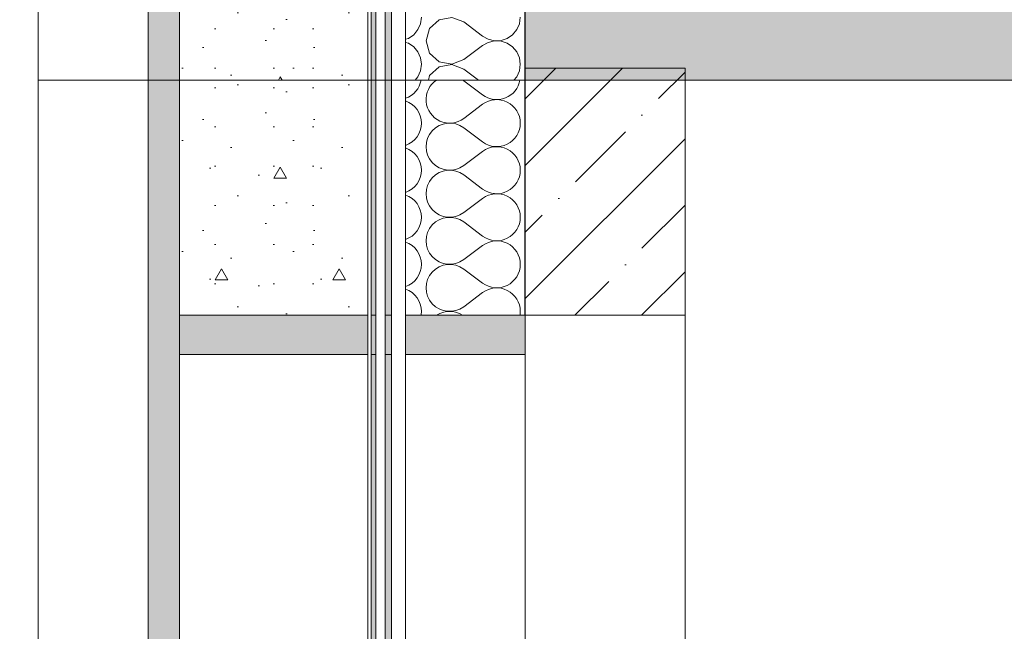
# Model space of a CAD drawing. Header units: millimetres. Extents: x -7244646 to -5701154, y 5723682 to 6071635.
# Tile 244 of 256: x -6402454 to -6401200, y 5809006 to 5809786. Entities that reach past the tile are written whole.
import ezdxf

# ---------------------------------------------------------------- set-up
doc = ezdxf.new("R2010")
doc.units = ezdxf.units.MM
doc.header["$MEASUREMENT"] = 0
doc.set_wipeout_variables(frame=1)
doc.linetypes.add('Wipeout_Contour', pattern=[1000, 0, -1000])
for name, color, linetype, lineweight in [('0_Ном._пера__1', 7, 'Continuous', 0), ('0_Ном._пера__2', 8, 'Continuous', 15), ('0_Ном._пера__21', 7, 'Continuous', 5), ('АР-Чертеж-Размеры.АР_Ном._пера__1', 7, 'Continuous', 0)]:
    doc.layers.add(name, color=color, linetype=linetype, lineweight=lineweight)
doc.layers.add('0_Ном._пера__166', color=7, linetype='Continuous', lineweight=5, true_color=0x97cbff)
doc.layers.add('АР-Чертеж-Размеры.АР', color=7, linetype='Continuous')
doc.styles.add('РЎР“Р•РќР•Р\xa0Р\x98Р\xa0_РЎРўР\x98Р›Р¬_2', font='arial.ttf')
doc.dimstyles.new('СГЕНЕРИР_СТИЛЬ__1', dxfattribs={"dimtxt": 500, "dimasz": 237.5, "dimexe": 0.18, "dimexo": 43263.067461, "dimgap": 0, "dimtad": 1, "dimlfac": 0.001, "dimzin": 0, "dimdsep": 46, "dimtxsty": 'РЎР“Р•РќР•Р\xa0Р\x98Р\xa0_РЎРўР\x98Р›Р¬_2', "dimblk": 'ARROWHEAD_6', "dimblk1": 'ARROWHEAD_6', "dimblk2": 'ARROWHEAD_6', "dimcen": 0.09, "dimclrd": 7, "dimclre": 7, "dimclrt": 7, "dimadec": 0, "dimazin": 0, "dimtfac": 1, "dimtdec": 4, "dimtmove": 2, "dimatfit": 3, "dimfxl": 1, "dimtolj": 1, "dimtzin": 0, "dimarcsym": 0})
doc.dimstyles.new('СГЕНЕРИР_СТИЛЬ__4', dxfattribs={"dimtxt": 270.000005, "dimasz": 237.5, "dimexe": 0.18, "dimexo": 300000, "dimgap": 0, "dimtad": 1, "dimlfac": 0.001, "dimzin": 0, "dimdsep": 46, "dimtxsty": 'РЎР“Р•РќР•Р\xa0Р\x98Р\xa0_РЎРўР\x98Р›Р¬_2', "dimblk": 'ARROWHEAD_6', "dimblk1": 'ARROWHEAD_6', "dimblk2": 'ARROWHEAD_6', "dimcen": 0.09, "dimclrd": 7, "dimclre": 7, "dimclrt": 7, "dimadec": 0, "dimazin": 0, "dimtfac": 1, "dimtdec": 4, "dimtmove": 0, "dimatfit": 3, "dimfxl": 1, "dimtolj": 1, "dimtzin": 0, "dimarcsym": 0})
doc.dimstyles.new('СГЕНЕРИР_СТИЛЬ__5', dxfattribs={"dimtxt": 500, "dimasz": 237.5, "dimexe": 0.18, "dimexo": 300000, "dimgap": 0, "dimtad": 1, "dimlfac": 0.001, "dimzin": 0, "dimdsep": 46, "dimtxsty": 'РЎР“Р•РќР•Р\xa0Р\x98Р\xa0_РЎРўР\x98Р›Р¬_2', "dimblk": 'ARROWHEAD_6', "dimblk1": 'ARROWHEAD_6', "dimblk2": 'ARROWHEAD_6', "dimcen": 0.09, "dimclrd": 7, "dimclre": 7, "dimclrt": 7, "dimadec": 0, "dimazin": 0, "dimtfac": 1, "dimtdec": 4, "dimtmove": 0, "dimatfit": 3, "dimfxl": 1, "dimtolj": 1, "dimtzin": 0, "dimarcsym": 0})
pattern_1 = [(45, (-7387333.12, 5739809.18), (-84.852814, 84.852814), []), (45, (-7387375.54, 5739851.61), (-84.852814, 84.852814), [90, -30, 0, -30])]

# ---------------------------------------------------------------- blocks, each defined once
blk = doc.blocks.new('*D52', base_point=(-7387333.1, 5739809.2))
at = {"layer": 'АР-Чертеж-Размеры.АР_Ном._пера__1', "color": 7, "linetype": 'Continuous', "lineweight": 0, "transparency": 16777216}
for p, q in [((-6411439.3, 5858499.2), (-6411439.3, 5858686.7)), ((-6411314.3, 5858374.2), (-6411564.3, 5858624.2)), ((-6388218.7, 5858499.2), (-6411673.7, 5858499.2)), ((-6411439.3, 5738589.2), (-6411439.3, 5858499.2)), ((-6411564.3, 5738714.2), (-6411314.3, 5738464.2)), ((-6411204.9, 5738589.2), (-6411673.7, 5738589.2)), ((-6411439.3, 5738401.7), (-6411439.3, 5738589.2))]:
    blk.add_line(p, q, dxfattribs=at)
at = {"layer": 'АР-Чертеж-Размеры.АР_Ном._пера__1', "color": 7, "lineweight": 0, "transparency": 16777216, "insert": (-6411889.3, 5853972.3), "char_height": 500, "attachment_point": 7, "rotation": 90, "style": 'РЎР“Р•РќР•Р\xa0Р\x98Р\xa0_РЎРўР\x98Р›Р¬_2'}
blk.add_mtext('\\A1;{\\pql;\\fArial|b0|i0|c204|p0;\\W1.000000;119,91}', dxfattribs=at)
blk = doc.blocks.new('ARROWHEAD_6')
at = {"color": 0, "linetype": 'Continuous', "lineweight": 0}
for p, q in [((-0.5, -0.5), (0.5, 0.5)), ((0, 0), (-1, 0))]:
    blk.add_line(p, q, dxfattribs=at)
blk = doc.blocks.new('*D117', base_point=(-7387333.1, 5739809.2))
at = {"layer": 'АР-Чертеж-Размеры.АР_Ном._пера__1', "color": 7, "linetype": 'Continuous', "lineweight": 0, "transparency": 16777216}
for p, q in [((-6403170.5, 5809534.2), (-6402920.5, 5809284.2)), ((-6402811.1, 5809409.2), (-6403279.9, 5809409.2)), ((-6403045.5, 5807459.2), (-6403045.5, 5809409.2)), ((-6403170.5, 5807584.2), (-6402920.5, 5807334.2)), ((-6402811.1, 5807459.2), (-6403279.9, 5807459.2))]:
    blk.add_line(p, q, dxfattribs=at)
at = {"layer": 'АР-Чертеж-Размеры.АР_Ном._пера__1', "color": 7, "lineweight": 0, "transparency": 16777216, "insert": (-6403099.5, 5808073.8), "char_height": 270, "attachment_point": 7, "rotation": 90, "style": 'РЎР“Р•РќР•Р\xa0Р\x98Р\xa0_РЎРўР\x98Р›Р¬_2'}
blk.add_mtext('\\A1;{\\pql;\\fArial|b0|i0|c204|p0;\\W1.000000;1,95}', dxfattribs=at)
blk = doc.blocks.new('*D118', base_point=(-7387333.1, 5739809.2))
at = {"layer": 'АР-Чертеж-Размеры.АР_Ном._пера__1', "color": 7, "linetype": 'Continuous', "lineweight": 0, "transparency": 16777216}
for p, q in [((-6403170.5, 5810734.2), (-6402920.5, 5810484.2)), ((-6402811.1, 5810609.2), (-6403279.9, 5810609.2)), ((-6403045.5, 5809409.2), (-6403045.5, 5810609.2)), ((-6403170.5, 5809534.2), (-6402920.5, 5809284.2)), ((-6402811.1, 5809409.2), (-6403279.9, 5809409.2))]:
    blk.add_line(p, q, dxfattribs=at)
at = {"layer": 'АР-Чертеж-Размеры.АР_Ном._пера__1', "color": 7, "lineweight": 0, "transparency": 16777216, "insert": (-6403099.5, 5809648.8), "char_height": 270, "attachment_point": 7, "rotation": 90, "style": 'РЎР“Р•РќР•Р\xa0Р\x98Р\xa0_РЎРўР\x98Р›Р¬_2'}
blk.add_mtext('\\A1;{\\pql;\\fArial|b0|i0|c204|p0;\\W1.000000;1,20}', dxfattribs=at)
blk = doc.blocks.new('*D146', base_point=(-7387333.1, 5739809.2))
at = {"layer": '0_Ном._пера__1', "color": 7, "linetype": 'Continuous', "lineweight": 0, "transparency": 16777216}
for p, q in [((-6410533.6, 5853209.2), (-6410533.6, 5853396.7)), ((-6410408.6, 5853084.2), (-6410658.6, 5853334.2)), ((-6410299.2, 5853209.2), (-6410767.9, 5853209.2)), ((-6410533.6, 5743109.2), (-6410533.6, 5853209.2)), ((-6410658.6, 5743234.2), (-6410408.6, 5742984.2)), ((-6410299.2, 5743109.2), (-6410767.9, 5743109.2)), ((-6410533.6, 5742921.7), (-6410533.6, 5743109.2))]:
    blk.add_line(p, q, dxfattribs=at)
at = {"layer": '0_Ном._пера__1', "color": 7, "lineweight": 0, "transparency": 16777216, "insert": (-6410633.6, 5797136), "char_height": 500, "attachment_point": 7, "rotation": 90, "style": 'РЎР“Р•РќР•Р\xa0Р\x98Р\xa0_РЎРўР\x98Р›Р¬_2'}
blk.add_mtext('\\A1;{\\pql;\\fArial|b0|i0|c204|p0;\\W1.000000;110,10}', dxfattribs=at)
blk = doc.blocks.new('*X358', base_point=(-7387333.1, 5739809.2))
at = {"layer": '0_Ном._пера__1', "color": 7, "linetype": 'Continuous', "lineweight": 0}
for p, q in [((-6401888.6, 5809708.2), (-6401864.6, 5809690.2)), ((-6401888.6, 5809660.2), (-6401864.6, 5809678.2)), ((-6401888.6, 5809648.2), (-6401864.6, 5809630.2)), ((-6401888.6, 5809600.2), (-6401864.6, 5809618.2)), ((-6401888.6, 5809588.2), (-6401864.6, 5809570.2)), ((-6401888.6, 5809540.2), (-6401864.6, 5809558.2)), ((-6401888.6, 5809528.2), (-6401864.6, 5809510.2)), ((-6401888.6, 5809480.2), (-6401864.6, 5809498.2)), ((-6401888.6, 5809468.2), (-6401864.6, 5809450.2)), ((-6401888.6, 5809420.2), (-6401864.6, 5809438.2))]:
    blk.add_line(p, q, dxfattribs=at)
for centre, start, end in [((-6401972.6, 5809714.2), 289.2776, 350.4059), ((-6401906.6, 5809684.2), 123.5573, 306.8699), ((-6401906.6, 5809684.2), 53.1301, 56.4427), ((-6401846.6, 5809714.2), 233.1301, 350.4059), ((-6401972.6, 5809654.2), 0, 70.7224), ((-6401846.6, 5809654.2), 0, 126.8699), ((-6401972.6, 5809654.2), 289.2776, 0), ((-6401906.6, 5809624.2), 53.1301, 306.8699), ((-6401846.6, 5809654.2), 233.1301, 0), ((-6401972.6, 5809594.2), 0, 70.7224), ((-6401846.6, 5809594.2), 0, 126.8699), ((-6401972.6, 5809594.2), 289.2776, 0), ((-6401906.6, 5809564.2), 53.1301, 306.8699), ((-6401846.6, 5809594.2), 233.1301, 0), ((-6401972.6, 5809534.2), 0, 70.7224), ((-6401846.6, 5809534.2), 0, 126.8699), ((-6401972.6, 5809534.2), 289.2776, 0), ((-6401906.6, 5809504.2), 53.1301, 306.8699), ((-6401846.6, 5809534.2), 233.1301, 0), ((-6401972.6, 5809474.2), 0, 70.7224), ((-6401846.6, 5809474.2), 0, 126.8699), ((-6401972.6, 5809474.2), 289.2776, 0), ((-6401906.6, 5809444.2), 53.1301, 306.8699), ((-6401846.6, 5809474.2), 233.1301, 0), ((-6401846.6, 5809414.2), 0, 126.8699), ((-6401972.6, 5809414.2), 0, 70.7224), ((-6401972.6, 5809414.2), 350.4072, 0), ((-6401906.6, 5809384.2), 56.4449, 123.5551), ((-6401846.6, 5809414.2), 350.4072, 0)]:
    blk.add_arc(centre, 30, start, end, dxfattribs=at)
blk = doc.blocks.new('Штриховка_107_3', base_point=(-7387333.1, 5739809.2))
at = {"color": 254, "linetype": 'Wipeout_Contour', "lineweight": 0, "ltscale": 34579792.99806894}
blk.add_wipeout([(-6401810.6, 5809709.2), (-6401962.7, 5809709.2), (-6401962.7, 5809409.2), (-6401810.6, 5809409.2)], dxfattribs=at)
at = {"layer": '0_Ном._пера__1', "color": 7, "linetype": 'Continuous', "lineweight": 0, "flags": 128}
blk.add_lwpolyline([(-6401810.6, 5809709.2), (-6401810.6, 5809409.2), (-6401962.7, 5809409.2), (-6401962.7, 5809709.2)], close=True, dxfattribs=at)
at = {"layer": '0_Ном._пера__1', "color": 7, "linetype": 'Continuous', "lineweight": 0}
blk.add_blockref('*X358', (-7387333.1, 5739809.2), dxfattribs=at)
blk = doc.blocks.new('*X368', base_point=(-7387333.1, 5739809.2))
at = {"layer": '0_Ном._пера__1', "color": 7, "linetype": 'Continuous', "lineweight": 0}
for p, q in [((-6401943.7, 5809781), (-6401942.6, 5809789.2)), ((-6401920, 5809786), (-6401932.1, 5809775)), ((-6401903.9, 5809789.1), (-6401920, 5809786)), ((-6401888.6, 5809783.2), (-6401903.9, 5809789.1)), ((-6401888.6, 5809783.2), (-6401864.6, 5809765.2)), ((-6401817.7, 5809781), (-6401816.6, 5809789.2)), ((-6401952.3, 5809767), (-6401947.1, 5809773.4)), ((-6401947.1, 5809773.4), (-6401943.7, 5809781)), ((-6401932.1, 5809775), (-6401936.6, 5809759.2)), ((-6401826.3, 5809767), (-6401821.1, 5809773.4)), ((-6401821.1, 5809773.4), (-6401817.7, 5809781)), ((-6401962.7, 5809761.2), (-6401959.2, 5809762.3)), ((-6401959.2, 5809762.3), (-6401952.3, 5809767)), ((-6401936.6, 5809759.2), (-6401932.1, 5809743.4)), ((-6401864.6, 5809765.2), (-6401857.3, 5809761.2)), ((-6401857.3, 5809761.2), (-6401849.3, 5809759.3)), ((-6401849.3, 5809759.1), (-6401857.3, 5809757.2)), ((-6401849.3, 5809759.3), (-6401841, 5809759.7)), ((-6401841, 5809758.7), (-6401849.3, 5809759.1)), ((-6401841, 5809759.7), (-6401833.2, 5809762.3)), ((-6401833.2, 5809756), (-6401841, 5809758.7)), ((-6401833.2, 5809762.3), (-6401826.3, 5809767)), ((-6401959.2, 5809756), (-6401962.7, 5809757.2)), ((-6401952.3, 5809751.3), (-6401959.2, 5809756)), ((-6401947.1, 5809745), (-6401952.3, 5809751.3)), ((-6401943.7, 5809737.4), (-6401947.1, 5809745)), ((-6401888.6, 5809735.2), (-6401864.6, 5809753.2)), ((-6401857.3, 5809757.2), (-6401864.6, 5809753.2)), ((-6401826.3, 5809751.3), (-6401833.2, 5809756)), ((-6401821.1, 5809745), (-6401826.3, 5809751.3)), ((-6401817.7, 5809737.4), (-6401821.1, 5809745)), ((-6401942.6, 5809729.2), (-6401943.7, 5809737.4)), ((-6401932.1, 5809743.4), (-6401920, 5809732.3)), ((-6401920, 5809732.3), (-6401903.9, 5809729.3)), ((-6401903.9, 5809729.3), (-6401888.6, 5809735.2)), ((-6401816.6, 5809729.2), (-6401817.7, 5809737.4)), ((-6401947.1, 5809713.4), (-6401943.7, 5809721)), ((-6401943.7, 5809721), (-6401942.6, 5809729.2)), ((-6401920, 5809726), (-6401932.1, 5809715)), ((-6401903.9, 5809729.1), (-6401920, 5809726)), ((-6401888.6, 5809723.2), (-6401903.9, 5809729.1)), ((-6401888.6, 5809723.2), (-6401869.9, 5809709.2)), ((-6401821.1, 5809713.4), (-6401817.7, 5809721)), ((-6401817.7, 5809721), (-6401816.6, 5809729.2)), ((-6401950.6, 5809709.2), (-6401947.1, 5809713.4)), ((-6401932.1, 5809715), (-6401933.7, 5809709.2)), ((-6401824.6, 5809709.2), (-6401821.1, 5809713.4))]:
    blk.add_line(p, q, dxfattribs=at)
blk = doc.blocks.new('Штриховка_112_3', base_point=(-7387333.1, 5739809.2))
at = {"color": 254, "linetype": 'Wipeout_Contour', "lineweight": 0, "ltscale": 34581379.02496185}
blk.add_wipeout([(-6401810.6, 5810589.2), (-6401962.7, 5810589.2), (-6401962.7, 5809709.2), (-6401810.6, 5809709.2)], dxfattribs=at)
at = {"layer": '0_Ном._пера__1', "color": 7, "linetype": 'Continuous', "lineweight": 0, "flags": 128}
blk.add_lwpolyline([(-6401810.6, 5810589.2), (-6401810.6, 5809709.2), (-6401962.7, 5809709.2), (-6401962.7, 5810589.2)], close=True, dxfattribs=at)
at = {"layer": '0_Ном._пера__1', "color": 7, "linetype": 'Continuous', "lineweight": 0}
blk.add_blockref('*X368', (-7387333.1, 5739809.2), dxfattribs=at)

msp = doc.modelspace()

# ---------------------------------------------------------------- hatches: boundary and pattern name
at = {"layer": '0_Ном._пера__1', "linetype": 'Continuous', "lineweight": 0, "true_color": 0x000000}
for points in [[(-6402000.673, 5806559.18), (-6402000.673, 5809709.18), (-6402006.673, 5809709.18), (-6402006.673, 5806559.18)], [(-6402010.673, 5809409.18), (-6402010.673, 5809359.18), (-6402250.673, 5809359.18), (-6402250.673, 5809409.18)], [(-6401810.577, 5809409.18), (-6401810.577, 5809359.18), (-6402010.673, 5809359.18), (-6402010.673, 5809409.18)]]:
    msp.add_hatch(color=18, dxfattribs=at).paths.add_polyline_path(points)

# ---------------------------------------------------------------- linework, layer by layer
at = {"layer": '0_Ном._пера__1', "color": 7, "linetype": 'Continuous', "lineweight": 0, "flags": 128}
for points in [[(-6402000.673, 5806559.18), (-6402000.673, 5809709.18), (-6402006.673, 5809709.18), (-6402006.673, 5806559.18)], [(-6402010.673, 5809409.18), (-6402010.673, 5809359.18), (-6402250.673, 5809359.18), (-6402250.673, 5809409.18)], [(-6401810.577, 5809409.18), (-6401810.577, 5809359.18), (-6402010.673, 5809359.18), (-6402010.673, 5809409.18)]]:
    msp.add_lwpolyline(points, close=True, dxfattribs=at)

# ---------------------------------------------------------------- dimensions: what is measured, and where the dimension line sits
at = {"color": 7, "linetype": 'Continuous', "lineweight": 0}
dim = msp.add_linear_dim(base=(-6410533.559, 5853209.181), p1=(-6406170.064, 5743109.18), p2=(-6401574.763, 5853209.181), angle=90, dimstyle='СГЕНЕРИР_СТИЛЬ__5', dxfattribs=at)
dim.commit()
dim.dimension.update_dxf_attribs({"geometry": '*D146', "text_midpoint": (-6410883.559, 5798163.771), "dimtype": 160, "text_rotation": 90})
at = {"layer": 'АР-Чертеж-Размеры.АР', "color": 7, "linetype": 'Continuous', "lineweight": 0}
for base, p1, p2, dimstyle, picture, middle in [((-6411439.299, 5858499.18), (-6410669.971, 5738589.18), (-6383892.346, 5858499.18), 'СГЕНЕРИР_СТИЛЬ__1', '*D52', (-6412139.299, 5855000.125)), ((-6403045.484, 5810609.179), (-6401606.707, 5809409.18), (-6401574.773, 5810609.179), 'СГЕНЕРИР_СТИЛЬ__4', '*D118', (-6403234.484, 5809998.374)), ((-6403045.484, 5809409.18), (-6401574.773, 5807459.179), (-6401606.707, 5809409.18), 'СГЕНЕРИР_СТИЛЬ__4', '*D117', (-6403234.484, 5808423.374))]:
    dim = msp.add_linear_dim(base=base, p1=p1, p2=p2, angle=90, dimstyle=dimstyle, dxfattribs=at)
    dim.commit()
    dim.dimension.update_dxf_attribs({"geometry": picture, "text_midpoint": middle, "dimtype": 160, "text_rotation": 90})

# ---------------------------------------------------------------- next in the draw order: wipeouts: each hides what was drawn before it
at = {"color": 254, "linetype": 'Wipeout_Contour', "lineweight": 0, "ltscale": 34576215.01711009}
msp.add_wipeout([(-6401962.673, 5806559.18), (-6401962.673, 5809709.18), (-6401980.673, 5809709.18), (-6401980.673, 5806559.18)], dxfattribs=at)

# ---------------------------------------------------------------- next in the draw order: hatches: boundary and pattern name
at = {"layer": '0_Ном._пера__1', "linetype": 'Continuous', "lineweight": 0, "true_color": 0x000000}
msp.add_hatch(color=18, dxfattribs=at).paths.add_polyline_path([(-6401980.673, 5806559.18), (-6401980.673, 5809709.18), (-6401988.673, 5809709.18), (-6401988.673, 5806559.18)])

# ---------------------------------------------------------------- next in the draw order: linework, layer by layer
at = {"layer": '0_Ном._пера__1', "color": 7, "linetype": 'Continuous', "lineweight": 0, "flags": 128}
for points in [[(-6401980.673, 5806559.18), (-6401980.673, 5809709.18), (-6401988.673, 5809709.18), (-6401988.673, 5806559.18)], [(-6401962.673, 5806559.18), (-6401962.673, 5809709.18), (-6401980.673, 5809709.18), (-6401980.673, 5806559.18)]]:
    msp.add_lwpolyline(points, close=True, dxfattribs=at)

# ---------------------------------------------------------------- next in the draw order: block references
at = {"layer": '0_Ном._пера__1', "color": 7, "linetype": 'Continuous', "lineweight": 0}
msp.add_blockref('Штриховка_107_3', (-7387333.115, 5739809.18), dxfattribs=at)

# ---------------------------------------------------------------- next in the draw order: wipeouts: each hides what was drawn before it
at = {"color": 254, "linetype": 'Wipeout_Contour', "lineweight": 0, "ltscale": 34576283.15433525}
msp.add_wipeout([(-6401988.673, 5806559.18), (-6401988.673, 5809709.18), (-6402000.673, 5809709.18), (-6402000.673, 5806559.18)], dxfattribs=at)

# ---------------------------------------------------------------- next in the draw order: linework, layer by layer
at = {"layer": '0_Ном._пера__1', "color": 7, "linetype": 'Continuous', "lineweight": 0, "flags": 128}
msp.add_lwpolyline([(-6401988.673, 5806559.18), (-6401988.673, 5809709.18), (-6402000.673, 5809709.18), (-6402000.673, 5806559.18)], close=True, dxfattribs=at)

# ---------------------------------------------------------------- next in the draw order: wipeouts: each hides what was drawn before it
at = {"color": 254, "linetype": 'Wipeout_Contour', "lineweight": 0, "ltscale": 34584682.49927327}
msp.add_wipeout([(-6401962.673, 5809709.179), (-6401962.673, 5812859.179), (-6401980.673, 5812859.179), (-6401980.673, 5809709.179)], dxfattribs=at)
at = {"color": 254, "linetype": 'Wipeout_Contour', "lineweight": 0, "ltscale": 34576282.25780785}
msp.add_wipeout([(-6401606.707, 5809409.18), (-6401606.707, 5807489.179), (-6401810.577, 5807489.179), (-6401810.577, 5809409.18)], dxfattribs=at)

# ---------------------------------------------------------------- next in the draw order: hatches: boundary and pattern name
at = {"layer": '0_Ном._пера__1', "linetype": 'Continuous', "lineweight": 0, "true_color": 0x000000}
msp.add_hatch(color=18, dxfattribs=at).paths.add_polyline_path([(-6401980.673, 5809709.179), (-6401980.673, 5812859.179), (-6401988.673, 5812859.179), (-6401988.673, 5809709.179)])

# ---------------------------------------------------------------- next in the draw order: linework, layer by layer
at = {"layer": '0_Ном._пера__1', "color": 7, "linetype": 'Continuous', "lineweight": 0, "flags": 128}
for points in [[(-6401980.673, 5809709.179), (-6401980.673, 5812859.179), (-6401988.673, 5812859.179), (-6401988.673, 5809709.179)], [(-6401962.673, 5809709.179), (-6401962.673, 5812859.179), (-6401980.673, 5812859.179), (-6401980.673, 5809709.179)], [(-6401606.707, 5809409.18), (-6401606.707, 5807489.179), (-6401810.577, 5807489.179), (-6401810.577, 5809409.18)]]:
    msp.add_lwpolyline(points, close=True, dxfattribs=at)

# ---------------------------------------------------------------- next in the draw order: wipeouts: each hides what was drawn before it
at = {"color": 254, "linetype": 'Wipeout_Contour', "lineweight": 0, "ltscale": 34576324.62922131}
msp.add_wipeout([(-6402006.673, 5806559.18), (-6402006.673, 5809709.18), (-6402010.673, 5809709.18), (-6402010.673, 5806559.18)], dxfattribs=at)

# ---------------------------------------------------------------- next in the draw order: linework, layer by layer
at = {"layer": '0_Ном._пера__1', "color": 7, "linetype": 'Continuous', "lineweight": 0, "flags": 128}
msp.add_lwpolyline([(-6402006.673, 5806559.18), (-6402006.673, 5809709.18), (-6402010.673, 5809709.18), (-6402010.673, 5806559.18)], close=True, dxfattribs=at)

# ---------------------------------------------------------------- next in the draw order: block references
at = {"layer": '0_Ном._пера__1', "color": 7, "linetype": 'Continuous', "lineweight": 0}
msp.add_blockref('Штриховка_112_3', (-7387333.115, 5739809.18), dxfattribs=at)

# ---------------------------------------------------------------- next in the draw order: hatches: boundary and pattern name
at = {"layer": '0_Ном._пера__1', "linetype": 'Continuous', "lineweight": 0}
h = msp.add_hatch(dxfattribs=at)
h.set_pattern_fill('ЖЕЛЕЗОБЕТОН__PROJECT__0003', style=0, pattern_type=2)
h.set_pattern_definition(pattern_1)
h.paths.add_polyline_path([(-6391597.134, 5809709.179), (-6391597.134, 5809909.179), (-6401810.577, 5809909.179), (-6401810.577, 5809709.179)])
h = msp.add_hatch(dxfattribs=at)
h.set_pattern_fill('ЖЕЛЕЗОБЕТОН__PROJECT__0003', style=0, pattern_type=2)
h.set_pattern_definition(pattern_1)
h.paths.add_polyline_path([(-6401606.707, 5809724.179), (-6401810.577, 5809724.179), (-6401810.577, 5809409.18), (-6401606.707, 5809409.18)])

# ---------------------------------------------------------------- next in the draw order: linework, layer by layer
at = {"layer": '0_Ном._пера__21', "color": 7, "linetype": 'Continuous', "lineweight": 5, "flags": 128}
for points in [[(-6391597.134, 5809709.179), (-6391597.134, 5809909.179), (-6401810.577, 5809909.179), (-6401810.577, 5809709.179)], [(-6401606.707, 5809724.179), (-6401810.577, 5809724.179), (-6401810.577, 5809409.18), (-6401606.707, 5809409.18)]]:
    msp.add_lwpolyline(points, close=True, dxfattribs=at)

# ---------------------------------------------------------------- next in the draw order: wipeouts: each hides what was drawn before it
at = {"color": 254, "linetype": 'Wipeout_Contour', "lineweight": 0, "ltscale": 34577465.28346966}
msp.add_wipeout([(-6402010.673, 5807489.179), (-6402010.673, 5809359.18), (-6402250.673, 5809359.18), (-6402250.673, 5807489.179)], dxfattribs=at)

# ---------------------------------------------------------------- next in the draw order: hatches: boundary and pattern name
at = {"layer": '0_Ном._пера__166', "linetype": 'Continuous', "lineweight": 0, "true_color": 0x0f1419}
msp.add_hatch(color=168, dxfattribs=at).paths.add_polyline_path([(-6402250.673, 5806559.18), (-6402250.673, 5809709.18), (-6402290.673, 5809709.18), (-6402290.673, 5806559.18)])

# ---------------------------------------------------------------- next in the draw order: linework, layer by layer
at = {"layer": '0_Ном._пера__1', "color": 7, "linetype": 'Continuous', "lineweight": 0, "flags": 128}
for points in [[(-6402250.673, 5806559.18), (-6402250.673, 5809709.18), (-6402290.673, 5809709.18), (-6402290.673, 5806559.18)], [(-6402010.673, 5807489.179), (-6402010.673, 5809359.18), (-6402250.673, 5809359.18), (-6402250.673, 5807489.179)]]:
    msp.add_lwpolyline(points, close=True, dxfattribs=at)

# ---------------------------------------------------------------- next in the draw order: wipeouts: each hides what was drawn before it
at = {"color": 254, "linetype": 'Wipeout_Contour', "lineweight": 0, "ltscale": 34577367.44042895}
msp.add_wipeout([(-6402290.673, 5806559.18), (-6402290.673, 5809709.18), (-6402430.673, 5809709.18), (-6402430.673, 5806559.18)], dxfattribs=at)
at = {"color": 254, "linetype": 'Wipeout_Contour', "lineweight": 0, "ltscale": 34580515.90898649}
msp.add_wipeout([(-6402250.673, 5809409.18), (-6402010.673, 5809409.18), (-6402010.673, 5809709.18), (-6402250.673, 5809709.18)], dxfattribs=at)

# ---------------------------------------------------------------- next in the draw order: hatches: boundary and pattern name
at = {"layer": '0_Ном._пера__1', "linetype": 'Continuous', "lineweight": 0, "true_color": 0x000000}
msp.add_hatch(color=18, dxfattribs=at).paths.add_polyline_path([(-6402000.673, 5809709.179), (-6402000.673, 5812859.179), (-6402006.673, 5812859.179), (-6402006.673, 5809709.179)])
at = {"layer": '0_Ном._пера__166', "linetype": 'Continuous', "lineweight": 0, "true_color": 0x0f1419}
msp.add_hatch(color=168, dxfattribs=at).paths.add_polyline_path([(-6402250.673, 5809709.179), (-6402250.673, 5812859.179), (-6402290.673, 5812859.179), (-6402290.673, 5809709.179)])
at = {"layer": '0_Ном._пера__2', "linetype": 'Continuous', "lineweight": 15}
h = msp.add_hatch(dxfattribs=at)
h.set_pattern_fill('01_ЦП_СТЯЖКА_1_20_0003', color=8, style=0, pattern_type=2)
h.set_pattern_definition([(0, (-6402130.67, 5809324.18), (0, 259.8), [16.25, -133.75]), (0, (-6402055.67, 5809454.08), (0, 259.8), [16.25, -133.75]), (60, (-6402130.67, 5809324.18), (-225, 129.9), [16.25, -133.75]), (60, (-6401980.67, 5809324.18), (-225, 129.9), [16.25, -133.75]), (120, (-6402114.42, 5809324.18), (225, 129.9), [16.25, -133.75]), (120, (-6401964.42, 5809324.18), (225, 129.9), [16.25, -133.75]), (0, (-6402130.673, 5809349.18), (0, 50), [0, -50, 0, -75]), (45, (-6402105.673, 5809349.18), (-35.3553, 35.3553), [0, -37.5, 0, -62.5])])
h.paths.add_polyline_path([(-6402250.673, 5809409.18), (-6402010.673, 5809409.18), (-6402010.673, 5809709.18), (-6402250.673, 5809709.18)])

# ---------------------------------------------------------------- next in the draw order: linework, layer by layer
at = {"layer": '0_Ном._пера__1', "color": 7, "linetype": 'Continuous', "lineweight": 0, "flags": 128}
for points in [[(-6402250.673, 5809709.179), (-6402250.673, 5812859.179), (-6402290.673, 5812859.179), (-6402290.673, 5809709.179)], [(-6402000.673, 5809709.179), (-6402000.673, 5812859.179), (-6402006.673, 5812859.179), (-6402006.673, 5809709.179)], [(-6402290.673, 5806559.18), (-6402290.673, 5809709.18), (-6402430.673, 5809709.18), (-6402430.673, 5806559.18)], [(-6402250.673, 5809409.18), (-6402010.673, 5809409.18), (-6402010.673, 5809709.18), (-6402250.673, 5809709.18)]]:
    msp.add_lwpolyline(points, close=True, dxfattribs=at)

# ---------------------------------------------------------------- next in the draw order: wipeouts: each hides what was drawn before it
at = {"color": 254, "linetype": 'Wipeout_Contour', "lineweight": 0, "ltscale": 34585834.64045022}
msp.add_wipeout([(-6402290.673, 5809709.179), (-6402290.673, 5812859.179), (-6402430.673, 5812859.179), (-6402430.673, 5809709.179)], dxfattribs=at)
at = {"color": 254, "linetype": 'Wipeout_Contour', "lineweight": 0, "ltscale": 34584750.61981618}
msp.add_wipeout([(-6401988.673, 5809709.179), (-6401988.673, 5812859.179), (-6402000.673, 5812859.179), (-6402000.673, 5809709.179)], dxfattribs=at)

# ---------------------------------------------------------------- next in the draw order: linework, layer by layer
at = {"layer": '0_Ном._пера__1', "color": 7, "linetype": 'Continuous', "lineweight": 0, "flags": 128}
for points in [[(-6402290.673, 5809709.179), (-6402290.673, 5812859.179), (-6402430.673, 5812859.179), (-6402430.673, 5809709.179)], [(-6401988.673, 5809709.179), (-6401988.673, 5812859.179), (-6402000.673, 5812859.179), (-6402000.673, 5809709.179)]]:
    msp.add_lwpolyline(points, close=True, dxfattribs=at)

# ---------------------------------------------------------------- next in the draw order: wipeouts: each hides what was drawn before it
at = {"color": 254, "linetype": 'Wipeout_Contour', "lineweight": 0, "ltscale": 34584792.08454787}
msp.add_wipeout([(-6402006.673, 5809709.179), (-6402006.673, 5812859.179), (-6402010.673, 5812859.179), (-6402010.673, 5809709.179)], dxfattribs=at)

# ---------------------------------------------------------------- next in the draw order: linework, layer by layer
at = {"layer": '0_Ном._пера__1', "color": 7, "linetype": 'Continuous', "lineweight": 0, "flags": 128}
msp.add_lwpolyline([(-6402006.673, 5809709.179), (-6402006.673, 5812859.179), (-6402010.673, 5812859.179), (-6402010.673, 5809709.179)], close=True, dxfattribs=at)

# ---------------------------------------------------------------- next in the draw order: wipeouts: each hides what was drawn before it
at = {"color": 254, "linetype": 'Wipeout_Contour', "lineweight": 0, "ltscale": 34582101.90272563}
msp.add_wipeout([(-6402250.673, 5809709.179), (-6402010.673, 5809709.179), (-6402010.673, 5810589.179), (-6402250.673, 5810589.179)], dxfattribs=at)

# ---------------------------------------------------------------- next in the draw order: hatches: boundary and pattern name
at = {"layer": '0_Ном._пера__2', "linetype": 'Continuous', "lineweight": 15}
h = msp.add_hatch(dxfattribs=at)
h.set_pattern_fill('01_ЦП_СТЯЖКА_1_20_0003', color=8, style=0, pattern_type=2)
h.set_pattern_definition([(0, (-6402130.67, 5809699.18), (0, 259.81), [16.25, -133.75]), (0, (-6402055.67, 5809829.08), (0, 259.81), [16.25, -133.75]), (60, (-6402130.67, 5809699.18), (-225, 129.904), [16.25, -133.75]), (60, (-6401980.67, 5809699.18), (-225, 129.904), [16.25, -133.75]), (120, (-6402114.42, 5809699.18), (225, 129.904), [16.25, -133.75]), (120, (-6401964.42, 5809699.18), (225, 129.904), [16.25, -133.75]), (0, (-6402130.673, 5809724.18), (0, 50), [0, -50, 0, -75]), (45, (-6402105.673, 5809724.18), (-35.3553, 35.3553), [0, -37.5, 0, -62.5])])
h.paths.add_polyline_path([(-6402250.673, 5809709.179), (-6402010.673, 5809709.179), (-6402010.673, 5810589.179), (-6402250.673, 5810589.179)])

# ---------------------------------------------------------------- next in the draw order: linework, layer by layer
at = {"layer": '0_Ном._пера__1', "color": 7, "linetype": 'Continuous', "lineweight": 0, "flags": 128}
msp.add_lwpolyline([(-6402250.673, 5809709.179), (-6402010.673, 5809709.179), (-6402010.673, 5810589.179), (-6402250.673, 5810589.179)], close=True, dxfattribs=at)

doc.saveas('drawing.dxf')
